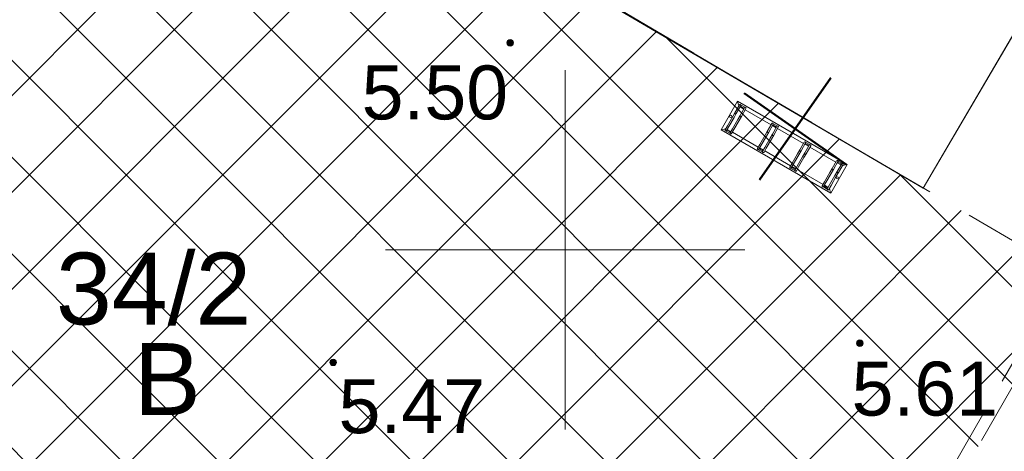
# Model space of a CAD drawing. Extents: x 5477758 to 5478339, y 5918274 to 5918502.
# Tile 34 of 43: x 5477942 to 5477956, y 5918447 to 5918453. Entities that reach past the tile are written whole.
import ezdxf
from ezdxf.enums import TextEntityAlignment as Align

# ---------------------------------------------------------------- set-up
doc = ezdxf.new("R2010")
doc.units = 0
doc.header["$PDSIZE"] = 0.75
for name, pattern in [('DASHED', [19.05, 12.7, -6.35]), ('PRZER1-1', [2, 1, -1]), ('PRZER2-1', [3, 2, -1])]:
    doc.linetypes.add(name, pattern=pattern)
doc.layers.get('0').update_dxf_attribs({"linetype": 'CONTINUOUS', "lineweight": 13})
for name, color, linetype, lineweight in [('0_ISTNIEJĄCE OGRODZENIE PLACU ZABAW', 6, 'CONTINUOUS', 0), ('0_MAŁA ARCHITEKTURA ISTNIEJĄCA', 6, 'CONTINUOUS', 0), ('0_PROJ WYBURZENIA', 1, 'CONTINUOUS', 0), ('0_PROJ_NAWIERZCHNIE DO USUNIĘCIA', 1, 'CONTINUOUS', 0), ('0_WYBURZENIA_USUNIĘCIA ISTNIEJĄCEGO WYPOSAŻENIA', 1, 'CONTINUOUS', 0), ('FrameItemsLayer$', 7, 'CONTINUOUS', 0), ('GESDZI_O', 7, 'CONTINUOUS', 18), ('GESUZY_O', 96, 'PRZER1-1', 18), ('GSSKOD', 7, 'PRZER2-1', 18), ('OT_Rzedna', 7, 'CONTINUOUS', 18), ('pomiar', 7, 'CONTINUOUS', 18), ('wysokosci', 7, 'CONTINUOUS', 18), ('ZZ_INWENT-usunięcia_Pen_No__240', 1, 'CONTINUOUS', 50)]:
    doc.layers.add(name, color=color, linetype=linetype, lineweight=lineweight)
doc.styles.add('GEO-INFO', font='arial.ttf')

# ---------------------------------------------------------------- blocks, each defined once
blk = doc.blocks.new('OTRN')
at = {"linetype": 'Continuous', "lineweight": 13}
blk.add_hatch(color=0, dxfattribs=at).paths.add_polyline_path([(0, -0.091, 1), (0, 0.091, 1)])
at = {"color": 0, "linetype": 'Continuous', "lineweight": 13}
blk.add_circle((0, 0), 0.0906, dxfattribs=at)
blk = doc.blocks.new('zw$76AF')
at = {"color": 0}
for p, q in [((-227.1, 43.6), (-226.7, 43.2)), ((-227.1, 43.6), (-227.1, -2.4)), ((-226.7, 43.2), (-227.1, 43.6)), ((-50.9, 43.6), (-227.1, 43.6)), ((-222.5, 39), (-226.7, 43.2)), ((-226.7, 43.2), (-222.5, 39)), ((-220, 40.6), (-220, 41.4)), ((-214, 41.4), (-220, 41.4)), ((-214, 41.4), (-214, 40.6)), ((-168, 40.6), (-168, 41.4)), ((-162, 41.4), (-168, 41.4)), ((-162, 41.4), (-162, 40.6)), ((-116, 40.6), (-116, 41.4)), ((-110, 41.4), (-116, 41.4)), ((-110, 41.4), (-110, 40.6)), ((-64, 40.6), (-64, 41.4)), ((-58, 41.4), (-64, 41.4)), ((-58, 41.4), (-58, 40.6)), ((-51.3, 43.2), (-55.5, 39)), ((-55.5, 39), (-51.3, 43.2)), ((-51.3, 43.2), (-50.9, 43.6)), ((-50.9, 43.6), (-51.3, 43.2)), ((-50.9, -2.4), (-50.9, 43.6)), ((-222.5, 39), (-222.2, 38.7)), ((-222.2, 38.7), (-222.5, 39)), ((-222.2, 40.6), (-222.2, 28)), ((-222.2, 28), (-222.2, 21.7)), ((-220, 28), (-220, 40.6)), ((-214, 39.8), (-220, 39.8)), ((-214, 38.6), (-220, 38.6)), ((-220, 21.7), (-220, 28)), ((-214, 40.6), (-214, 28)), ((-214, 28), (-214, 21.7)), ((-211.8, 28), (-211.8, 40.6)), ((-170.2, 38.6), (-211.8, 38.6)), ((-211.8, 21.7), (-211.8, 28)), ((-170.2, 40.6), (-170.2, 28)), ((-170.2, 28), (-170.2, 21.7)), ((-168, 28), (-168, 40.6)), ((-162, 39.8), (-168, 39.8)), ((-162, 38.6), (-168, 38.6)), ((-168, 21.7), (-168, 28)), ((-162, 40.6), (-162, 28)), ((-162, 28), (-162, 21.7)), ((-159.8, 28), (-159.8, 40.6)), ((-118.2, 38.6), (-159.8, 38.6)), ((-159.8, 21.7), (-159.8, 28)), ((-118.2, 40.6), (-118.2, 28)), ((-118.2, 28), (-118.2, 21.7)), ((-116, 28), (-116, 40.6)), ((-110, 39.8), (-116, 39.8)), ((-110, 38.6), (-116, 38.6)), ((-116, 21.7), (-116, 28)), ((-110, 40.6), (-110, 28)), ((-110, 28), (-110, 21.7)), ((-107.8, 28), (-107.8, 40.6)), ((-66.2, 38.6), (-107.8, 38.6)), ((-107.8, 21.7), (-107.8, 28)), ((-66.2, 40.6), (-66.2, 28)), ((-66.2, 28), (-66.2, 21.7)), ((-64, 28), (-64, 40.6)), ((-58, 39.8), (-64, 39.8)), ((-58, 38.6), (-64, 38.6)), ((-64, 21.7), (-64, 28)), ((-58, 40.6), (-58, 28)), ((-58, 28), (-58, 21.7)), ((-55.8, 28), (-55.8, 40.6)), ((-55.8, 38.7), (-55.5, 39)), ((-55.5, 39), (-55.8, 38.7)), ((-55.8, 21.7), (-55.8, 28)), ((-222.2, 6.9), (-222.2, 21.7)), ((-220, 6.9), (-220, 21.7)), ((-214, 6.9), (-214, 21.7)), ((-211.8, 6.9), (-211.8, 21.7)), ((-170.2, 6.9), (-170.2, 21.7)), ((-168, 6.9), (-168, 21.7)), ((-162, 6.9), (-162, 21.7)), ((-159.8, 6.9), (-159.8, 21.7)), ((-118.2, 6.9), (-118.2, 21.7)), ((-116, 6.9), (-116, 21.7)), ((-110, 6.9), (-110, 21.7)), ((-107.8, 6.9), (-107.8, 21.7)), ((-66.2, 6.9), (-66.2, 21.7)), ((-64, 6.9), (-64, 21.7)), ((-58, 6.9), (-58, 21.7)), ((-55.8, 6.9), (-55.8, 21.7)), ((-226.7, -2), (-222.5, 2.2)), ((-222.5, 2.2), (-226.7, -2)), ((-222.2, 2.5), (-222.5, 2.2)), ((-222.5, 2.2), (-222.2, 2.5)), ((-222.2, 6.9), (-222.2, 0.6)), ((-220, 0.6), (-220, 6.9)), ((-220, 2.6), (-214, 2.6)), ((-214, 1.4), (-220, 1.4)), ((-220, -0.2), (-220, 0.6)), ((-214, 6.9), (-214, 0.6)), ((-214, 0.6), (-214, -0.2)), ((-211.8, 0.6), (-211.8, 6.9)), ((-211.8, 2.6), (-170.2, 2.6)), ((-170.2, 6.9), (-170.2, 0.6)), ((-168, 0.6), (-168, 6.9)), ((-168, 2.6), (-162, 2.6)), ((-162, 1.4), (-168, 1.4)), ((-168, -0.2), (-168, 0.6)), ((-162, 6.9), (-162, 0.6)), ((-162, 0.6), (-162, -0.2)), ((-159.8, 0.6), (-159.8, 6.9)), ((-159.8, 2.6), (-118.2, 2.6)), ((-118.2, 6.9), (-118.2, 0.6)), ((-116, 0.6), (-116, 6.9)), ((-116, 2.6), (-110, 2.6)), ((-110, 1.4), (-116, 1.4)), ((-116, -0.2), (-116, 0.6)), ((-110, 6.9), (-110, 0.6)), ((-110, 0.6), (-110, -0.2)), ((-107.8, 0.6), (-107.8, 6.9)), ((-107.8, 2.6), (-66.2, 2.6)), ((-66.2, 6.9), (-66.2, 0.6)), ((-64, 0.6), (-64, 6.9)), ((-64, 2.6), (-58, 2.6)), ((-58, 1.4), (-64, 1.4)), ((-64, -0.2), (-64, 0.6)), ((-58, 6.9), (-58, 0.6)), ((-58, 0.6), (-58, -0.2)), ((-55.8, 0.6), (-55.8, 6.9)), ((-55.5, 2.2), (-55.8, 2.5)), ((-55.8, 2.5), (-55.5, 2.2)), ((-55.5, 2.2), (-51.3, -2)), ((-51.3, -2), (-55.5, 2.2)), ((-226.7, -2), (-227.1, -2.4)), ((-227.1, -2.4), (-226.7, -2)), ((-227.1, -2.4), (-50.9, -2.4)), ((-214, -0.2), (-220, -0.2)), ((-162, -0.2), (-168, -0.2)), ((-110, -0.2), (-116, -0.2)), ((-58, -0.2), (-64, -0.2)), ((-50.9, -2.4), (-51.3, -2)), ((-51.3, -2), (-50.9, -2.4))]:
    blk.add_line(p, q, dxfattribs=at)
for centre in [(-224.6, 20.6), (-53.4, 20.6)]:
    blk.add_circle(centre, 1.6, dxfattribs=at)
for centre, start, end in [((-221.1, 40.6), 0, 180), ((-212.9, 40.6), 0, 180), ((-169.1, 40.6), 0, 180), ((-160.9, 40.6), 0, 180), ((-117.1, 40.6), 0, 180), ((-108.9, 40.6), 0, 180), ((-65.1, 40.6), 0, 180), ((-56.9, 40.6), 0, 180), ((-221.1, 28), 180, 0), ((-212.9, 28), 180, 0), ((-169.1, 28), 180, 0), ((-160.9, 28), 180, 0), ((-117.1, 28), 180, 0), ((-108.9, 28), 180, 0), ((-65.1, 28), 180, 0), ((-56.9, 28), 180, 0), ((-221.1, 0.6), 180, 0), ((-212.9, 0.6), 180, 0), ((-169.1, 0.6), 180, 0), ((-160.9, 0.6), 180, 0), ((-117.1, 0.6), 180, 0), ((-108.9, 0.6), 180, 0), ((-65.1, 0.6), 180, 0), ((-56.9, 0.6), 180, 0)]:
    blk.add_arc(centre, 1.1, start, end, dxfattribs=at)
blk = doc.blocks.new('zw$9746')
at = {"layer": '0_ISTNIEJĄCE OGRODZENIE PLACU ZABAW'}
for p, q in [((20.965, 146.462), (26.445, 155.789)), ((9.021, 153.474), (20.965, 146.462))]:
    blk.add_line(p, q, dxfattribs=at)
at = {"layer": '0_MAŁA ARCHITEKTURA ISTNIEJĄCA', "xscale": 0.01, "yscale": 0.01, "zscale": 0.01, "rotation": 330.1104170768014}
blk.add_blockref('zw$76AF', (20.132, 146.16), dxfattribs=at)
blk = doc.blocks.new('zw$32B3')
at = {"layer": 'ZZ_INWENT-usunięcia_Pen_No__240', "linetype": 'Continuous'}
for p, q in [((0.192, 0.845), (-0.192, -0.845)), ((-0.845, 0.192), (0.845, -0.192))]:
    blk.add_line(p, q, dxfattribs=at)

msp = doc.modelspace()

# ---------------------------------------------------------------- hatches: boundary and pattern name
at = {"layer": '0_PROJ_NAWIERZCHNIE DO USUNIĘCIA', "linetype": 'Continuous', "lineweight": 0, "ltscale": 4}
h = msp.add_hatch(dxfattribs=at)
h.set_pattern_fill('ANSI37', color=256, scale=0.3, style=0)
h.paths.add_polyline_path([(5477941.728, 5918430.721), (5477947.988, 5918433.712), (5477949.461, 5918436.284), (5477953.903, 5918444.042), (5477957.099, 5918449.623), (5477956.718, 5918449.841), (5477946.539, 5918455.817), (5477945.774, 5918456.266), (5477943.613, 5918457.535), (5477943.037, 5918457.873), (5477939.581, 5918451.789), (5477938.589, 5918450.045), (5477937.617, 5918448.337), (5477937.028, 5918447.302), (5477937.827, 5918446.866), (5477934.274, 5918440.66), (5477932.344, 5918437.29), (5477930.395, 5918433.886), (5477929.805, 5918432.982), (5477936.527, 5918428.915), (5477936.653, 5918428.823), (5477937.092, 5918428.506)])

# ---------------------------------------------------------------- linework, layer by layer
at = {"color": 7, "linetype": 'Continuous', "lineweight": 13, "flags": 128}
for points in [[(5477950, 5918447.5), (5477950, 5918452.5)], [(5477947.5, 5918450), (5477952.5, 5918450)]]:
    msp.add_lwpolyline(points, dxfattribs=at)
at = {"layer": '0_PROJ_NAWIERZCHNIE DO USUNIĘCIA', "linetype": 'DASHED', "ltscale": 0.1}
msp.add_lwpolyline([(5477941.728, 5918430.721), (5477947.988, 5918433.712), (5477949.461, 5918436.284), (5477953.903, 5918444.042), (5477957.099, 5918449.623), (5477956.718, 5918449.841), (5477946.539, 5918455.817), (5477945.774, 5918456.266), (5477943.613, 5918457.535), (5477943.037, 5918457.873), (5477939.581, 5918451.789), (5477938.589, 5918450.045), (5477937.617, 5918448.337), (5477937.028, 5918447.302), (5477937.827, 5918446.866), (5477934.274, 5918440.66), (5477932.344, 5918437.29), (5477930.395, 5918433.886), (5477929.805, 5918432.982), (5477936.527, 5918428.915), (5477936.653, 5918428.823), (5477937.092, 5918428.506), (5477941.728, 5918430.721)], dxfattribs=at)
at = {"layer": 'FrameItemsLayer$', "color": 7, "linetype": 'Continuous', "lineweight": 18}
for points in [[(5477950, 5918447.5), (5477950, 5918452.5)], [(5477947.5, 5918450), (5477952.5, 5918450)]]:
    msp.add_lwpolyline(points, dxfattribs=at)
at = {"layer": 'GSSKOD', "color": 7, "linetype": 'PRZER2-1', "lineweight": 18, "ltscale": 0.5}
msp.add_lwpolyline([(5477924.632, 5918422.726), (5477928.468, 5918424.674), (5477937.092, 5918428.506), (5477941.728, 5918430.721), (5477947.221, 5918436.084), (5477951.574, 5918440.386), (5477956.873, 5918449.535), (5477962.493, 5918459.043), (5477964.446, 5918462.055), (5477967.996, 5918468.433), (5477968.236, 5918468.933)], dxfattribs=at)
at = {"layer": 'OT_Rzedna', "color": 7}
for p in [(5477949.234, 5918452.879), (5477946.771, 5918448.435)]:
    msp.add_point(p, dxfattribs=at)
at = {"layer": 'pomiar', "linetype": 'Continuous', "lineweight": 18, "flags": 128}
msp.add_lwpolyline([(5477946.519, 5918455.814), (5477954.984, 5918450.859), (5477958.74, 5918457.26)], dxfattribs=at)

# ---------------------------------------------------------------- block references
at = {"layer": '0_PROJ WYBURZENIA', "color": 6}
msp.add_blockref('zw$9746', (5477934.019, 5918304.397), dxfattribs=at)
at = {"layer": '0_WYBURZENIA_USUNIĘCIA ISTNIEJĄCEGO WYPOSAŻENIA', "color": 1, "lineweight": 30, "rotation": 157.8600591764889}
msp.add_blockref('zw$32B3', (5477953.203, 5918451.684), dxfattribs=at)
at = {"layer": 'OT_Rzedna', "color": 7, "linetype": 'Continuous', "xscale": 0.5, "yscale": 0.5, "zscale": 0.5}
for p in [(5477949.234, 5918452.879), (5477954.103, 5918448.703), (5477946.771, 5918448.435)]:
    msp.add_blockref('OTRN', p, dxfattribs=at)

# ---------------------------------------------------------------- texts
at = {"layer": 'GESDZI_O', "color": 7, "linetype": 'Continuous', "lineweight": 0, "style": 'GEO-INFO'}
msp.add_text('34/2', height=1, dxfattribs=at).set_placement((5477944.27, 5918449.481), align=Align.MIDDLE)
at = {"layer": 'GESUZY_O', "color": 96, "linetype": 'Continuous', "lineweight": 0, "style": 'GEO-INFO'}
msp.add_text('B', height=1, dxfattribs=at).set_placement((5477943.995, 5918448.703), align=Align.TOP_LEFT)
at = {"layer": 'wysokosci', "color": 7, "style": 'GEO-INFO'}
for s, p in [('5.50', (5477947.166, 5918452.564)), ('5.61', (5477953.988, 5918448.445)), ('5.47', (5477946.845, 5918448.201))]:
    msp.add_text(s, height=0.75, dxfattribs=at).set_placement(p, align=Align.TOP_LEFT)

doc.saveas('drawing.dxf')
